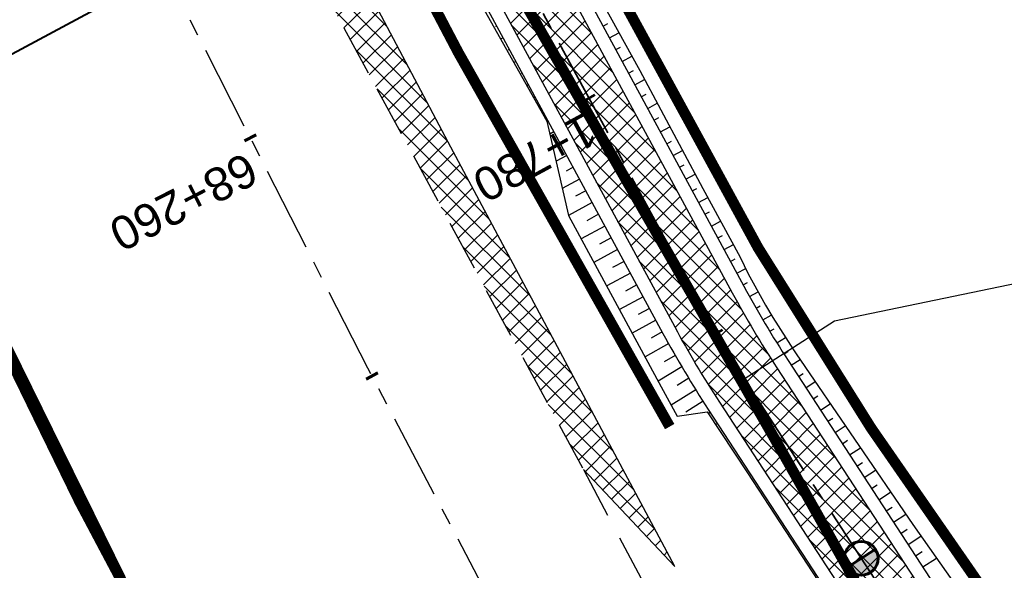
# Model space of a CAD drawing. Header units: metres. Extents: x 7529682 to 7533751, y 5721195 to 5727842.
# Tile 157 of 210: x 7530527 to 7530564, y 5726207 to 5726227. Entities that reach past the tile are written whole.
import ezdxf

# ---------------------------------------------------------------- set-up
doc = ezdxf.new("R2010")
doc.units = ezdxf.units.M
for name, pattern in [('817-dzialki-09-05-04$0$HIDDEN', [0.375, 0.25, -0.125]), ('ACAD_ISO05W100', [33, 24, -3, 0, -3, 0, -3]), ('CENTER', [50.8, 31.75, -6.35, 6.35, -6.35]), ('CENTER2', [28.575, 19.05, -3.175, 3.175, -3.175]), ('HIDDEN', [9.525, 6.35, -3.175])]:
    doc.linetypes.add(name, pattern=pattern)
for name, color, linetype in [('C-DROGI-SYTUACJA', 7, 'Continuous'), ('C-DROGI-SYTUACJA-ETYKIETY', 7, 'Continuous'), ('D-hatch-pobocza', 131, 'Continuous'), ('D-pobocza', 60, 'Continuous'), ('D-rowy', 160, 'Continuous'), ('D-skarpa', 2, 'Continuous'), ('D-skarpa-kreskowanie', 2, 'Continuous')]:
    doc.layers.add(name, color=color, linetype=linetype)
for name, color, linetype, lineweight, true_color in [('D-ewidencja-numery', 7, 'Continuous', 50, 0x40ff00), ('D-hatch-ciag-pieszo-rowerowy', 7, 'Continuous', 13, 0xff9f80), ('D-LR-etap-III', 7, '817-dzialki-09-05-04$0$HIDDEN', 50, 0x00008f), ('D-typowe', 7, 'Continuous', 40, 0x0061c2)]:
    doc.layers.add(name, color=color, linetype=linetype, lineweight=lineweight, true_color=true_color)
for name, color, linetype, lineweight in [('D-krawędzie', 3, 'Continuous', 30), ('D-obrzeża', 2, 'Continuous', 30), ('D-opisy', 2, 'Continuous', 30), ('D-oś', 10, 'CENTER', 30), ('D-pas-drogowy', 7, 'ACAD_ISO05W100', 50)]:
    doc.layers.add(name, color=color, linetype=linetype, lineweight=lineweight)
doc.layers.add('poprzeczki', color=7, linetype='Continuous', true_color=0x0000c7)
doc.styles.get("Standard").update_dxf_attribs({"font": 'arial.ttf'})
pattern_1 = [(45, (0, 0), (-0.33675960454, 0.33675960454), []), (135, (0, 0), (-0.33675960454, -0.33675960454), [])]

# ---------------------------------------------------------------- blocks, each defined once
blk = doc.blocks.new('AeccTickLine')
at = {"color": 0, "linetype": 'ByBlock', "lineweight": -2}
blk.add_line((0, 1), (0, -1), dxfattribs=at)
blk = doc.blocks.new('kilometraz')
at = {"linetype": 'ByBlock', "lineweight": -2}
blk.add_hatch(color=0, dxfattribs=at).paths.add_polyline_path([(0, -0.28125, 0.41421356), (0.28125, 0, 0.41421356), (0, 0.28125)])
at = {"color": 0, "linetype": 'ByBlock', "lineweight": -2}
blk.add_line((0, 0.28125), (0, -0.28125), dxfattribs=at)
blk.add_circle((0, 0), 0.28125, dxfattribs=at)

msp = doc.modelspace()

# ---------------------------------------------------------------- hatches: boundary and pattern name
at = {"layer": 'D-hatch-ciag-pieszo-rowerowy'}
h = msp.add_hatch(dxfattribs=at)
h.set_pattern_fill('ANSI37', color=256, scale=0.15, style=0)
h.set_pattern_definition(pattern_1)
edge = h.paths.add_edge_path()
edge.add_line((7530579.999, 5726163.494), (7530582.284, 5726164.519))
edge.add_line((7530582.284, 5726164.519), (7530574.938, 5726178.434))
edge.add_arc((7530619.154, 5726201.777), 50, 202.668, 207.8318, ccw=False)
edge.add_line((7530573.016, 5726182.508), (7530570.15, 5726189.371))
edge.add_arc((7530524.012, 5726170.102), 50, 22.668, 27.5934)
edge.add_line((7530568.325, 5726193.262), (7530565.111, 5726199.411))
edge.add_arc((7530529.661, 5726180.883), 40, 27.5934, 33.1309)
edge.add_line((7530563.158, 5726202.745), (7530555.511, 5726214.462))
edge.add_arc((7530589.008, 5726236.325), 40, 208.4475, 213.1309, ccw=False)
edge.add_line((7530553.837, 5726217.27), (7530543.028, 5726237.223))
edge.add_line((7530543.028, 5726237.223), (7530528.099, 5726266.319))
edge.add_line((7530528.099, 5726266.319), (7530507.524, 5726305.704))
edge.add_line((7530507.524, 5726305.704), (7530488.366, 5726341.909))
edge.add_line((7530488.366, 5726341.909), (7530485.291, 5726347.724))
edge.add_line((7530485.291, 5726347.724), (7530482.337, 5726347.963))
edge.add_line((7530482.337, 5726347.963), (7530486.156, 5726340.739))
edge.add_line((7530486.156, 5726340.739), (7530505.312, 5726304.54))
edge.add_line((7530505.312, 5726304.54), (7530525.878, 5726265.169))
edge.add_line((7530525.878, 5726265.169), (7530540.816, 5726236.057))
edge.add_line((7530540.816, 5726236.057), (7530551.688, 5726215.99))
edge.add_arc((7530586.858, 5726235.044), 40, 208.4475, 213.1309)
edge.add_line((7530553.361, 5726213.182), (7530560.998, 5726201.48))
edge.add_arc((7530527.501, 5726179.618), 40, 27.5934, 33.1309, ccw=False)
edge.add_line((7530562.951, 5726198.146), (7530566.06, 5726192.199))
edge.add_arc((7530521.747, 5726169.039), 50, 22.668, 27.5934, ccw=False)
edge.add_line((7530567.884, 5726188.309), (7530570.753, 5726181.44))
edge.add_arc((7530616.891, 5726200.71), 50, 202.668, 207.8318)
edge.add_line((7530572.675, 5726177.366), (7530579.999, 5726163.494))
at = {"layer": 'D-hatch-pobocza'}
h = msp.add_hatch(dxfattribs=at)
h.set_pattern_fill('ANSI37', color=256, scale=0.15, style=0)
h.set_pattern_definition(pattern_1)
h.paths.add_polyline_path([(7530484.05, 5726334.34), (7530471.92, 5726357.11), (7530458.95, 5726381.07), (7530447.57, 5726403.23), (7530435.55, 5726425.46), (7530424.34, 5726446.96), (7530408.22, 5726477.68), (7530396.72, 5726499.26), (7530381.74, 5726527.87), (7530371.44, 5726547.5), (7530359.58, 5726569.81), (7530349.42, 5726588.72), (7530332.29, 5726621.37), (7530323.72, 5726638.05), (7530306.54, 5726670.82), (7530298.56, 5726686.33), (7530287.26, 5726707.54), (7530284.291, 5726713.261), (7530282.67, 5726712.404), (7530284.501, 5726708.94), (7530291.376, 5726695.94), (7530296.046, 5726687.107), (7530304.464, 5726671.187), (7530316.604, 5726648.181), (7530333.058, 5726617.014), (7530350.004, 5726585.006), (7530367.258, 5726552.316), (7530385.763, 5726517.235), (7530404.054, 5726482.546), (7530421.087, 5726450.182), (7530442.442, 5726409.661), (7530463.421, 5726369.85), (7530489.269, 5726320.828), (7530506.412, 5726288.291), (7530524.315, 5726254.784), (7530540.549, 5726224.891), (7530548.273, 5726210.669), (7530551.697, 5726207.035), (7530543.21, 5726222.9), (7530538.34, 5726232.11), (7530533.7, 5726240.35), (7530511.95, 5726280.97), (7530499.24, 5726305.31)])

# ---------------------------------------------------------------- linework, layer by layer
at = {"layer": 'C-DROGI-SYTUACJA', "color": 10, "linetype": 'CENTER2', "lineweight": 35, "ltscale": 0.2}
msp.add_lwpolyline([(7530506.418, 5726305.122), (7530526.989, 5726265.744), (7530541.922, 5726236.64), (7530552.763, 5726216.63, 0.020438), (7530554.436, 5726213.822), (7530562.078, 5726202.113, -0.024166), (7530564.031, 5726198.778), (7530567.392, 5726192.349, -0.021495), (7530568.851, 5726189.237), (7530572.059, 5726181.558, 0.022535), (7530573.596, 5726178.299), (7530581.269, 5726163.764, 0.096558), (7530584.871, 5726159.294), (7530589.549, 5726155.354, -0.108108), (7530591.633, 5726152.643), (7530599.06, 5726136.869, -0.193566), (7530599.404, 5726130.909), (7530599.097, 5726129.998, 0.223174), (7530599.583, 5726125.774), (7530602.576, 5726120.93, -0.017191)], format="xyb", dxfattribs=at)
at = {"layer": 'D-ewidencja-numery', "color": 12, "ltscale": 15, "true_color": 0xc70000}
msp.add_lwpolyline([(7530406.018, 5726503.606), (7530427.465, 5726462.62), (7530447.928, 5726424.388), (7530471.127, 5726379.921), (7530490.501, 5726343.033), (7530509.499, 5726306.733), (7530529.89, 5726267.244), (7530543.852, 5726238.99), (7530554.809, 5726218.944), (7530559.027, 5726212.223), (7530563.061, 5726206.41), (7530566.934, 5726200.464), (7530569.771, 5726194.902), (7530571.473, 5726191.282), (7530572.839, 5726188.025), (7530575.295, 5726182.035), (7530579.737, 5726173.306), (7530583.3, 5726167.41), (7530583.3, 5726167.41), (7530583.3, 5726167.41)], dxfattribs=at)
at = {"layer": 'D-krawędzie', "linetype": 'HIDDEN', "ltscale": 0.3}
msp.add_lwpolyline([(7530276.009, 5726725.598), (7530279.7, 5726718.02), (7530284.501, 5726708.94), (7530291.376, 5726695.94), (7530296.046, 5726687.107), (7530304.464, 5726671.187), (7530316.604, 5726648.181), (7530333.058, 5726617.014), (7530350.004, 5726585.006), (7530367.258, 5726552.316), (7530385.763, 5726517.235), (7530404.054, 5726482.546), (7530421.087, 5726450.182), (7530442.442, 5726409.661), (7530463.421, 5726369.85), (7530489.269, 5726320.828), (7530506.412, 5726288.291), (7530524.315, 5726254.784), (7530540.549, 5726224.891), (7530548.24, 5726210.73)], dxfattribs=at)
at = {"layer": 'D-krawędzie', "linetype": 'HIDDEN', "ltscale": 0.3, "flags": 128}
msp.add_lwpolyline([(7530572.01, 5726166.06), (7530548.24, 5726210.73)], dxfattribs=at)
at = {"layer": 'D-LR-etap-III', "ltscale": 10, "flags": 128}
msp.add_lwpolyline([(7531750.474, 5723895.103, 0.4, 0.4, 0), (7531750.505, 5723895.13, 0.4, 0.4, 0), (7531682.71, 5724022.92, 0.4, 0.4, 0), (7531619.177, 5724147.204, 0.4, 0.4, 0), (7531592.309, 5724198.489, 0.4, 0.4, 0), (7531553.264, 5724272.919, 0.4, 0.4, 0), (7531504.02, 5724366.79, 0.4, 0.4, 0), (7531482.09, 5724407.62, 0.4, 0.4, 0), (7531412.35, 5724541.183, 0.4, 0.4, 0), (7531388.464, 5724586.93, 0.4, 0.4, 0), (7531345.12, 5724669.94, 0.4, 0.4, 0), (7531127.66, 5725081.67, 0.4, 0.4, 0), (7531059.253, 5725211.041, 0.4, 0.4, 0), (7531008.007, 5725307.954, 0.4, 0.4, 0), (7530964.182, 5725390.836, 0.4, 0.4, 0), (7530914.557, 5725484.684, 0.4, 0.4, 0), (7530865.243, 5725577.494, 0.4, 0.4, 0), (7530840.085, 5725624.059, 0.4, 0.4, 0), (7530802.56, 5725694.925, 0.4, 0.4, 0), (7530755.54, 5725787.51, 0.4, 0.4, 0), (7530708.718, 5725876.303, 0.4, 0.4, 0), (7530695.12, 5725902.09, 0.4, 0.4, 0), (7530642.914, 5726001.078, 0.4, 0.4, 0), (7530634.935, 5726016.147, 0.4, 0.4, 0), (7530610.82, 5726061.93, 0.4, 0.4, 0), (7530610.82, 5726061.93, 0.4, 0.4, 0), (7530607.21, 5726063.51, 0.4, 0.4, 0), (7530597.42, 5726080.68, 0.4, 0.4, 0), (7530591.16, 5726088.44, 0.4, 0.4, 0), (7530581.28, 5726107.21, 0.4, 0.4, 0), (7530571.29, 5726130.56, 0.4, 0.4, 0), (7530549.555, 5726171.527, 0.4, 0.4, 0), (7530531.014, 5726206.474, 0.4, 0.4, 0), (7530516.461, 5726236.017, 0.4, 0.4, 0), (7530500.799, 5726266.141, 0.4, 0.4, 0), (7530491.35, 5726283.94, 0.4, 0.4, 0), (7530482.4, 5726303.41, 0.4, 0.4, 0), (7530482.4, 5726303.41, 0.4, 0.4, 0), (7530450.41, 5726357.28, 0.4, 0.4, 0), (7530397.759, 5726458.5, 0.4, 0.4, 0), (7530334.708, 5726583.665, 0.4, 0.4, 0), (7530303.939, 5726645.168, 0.4, 0.4, 0), (7530300.51, 5726651.778, 0.4, 0.4, 0), (7530289.214, 5726671.967, 0.4, 0.4, 0), (7530281.54, 5726685.57, 0.4, 0.4, 0), (7530261.371, 5726724.163, 0.4, 0.4, 0), (7530254.03, 5726738.21, 0.4, 0.4, 0), (7530197.22, 5726845.06, 0.4, 0.4, 0), (7530194.71, 5726849.15, 0.4, 0.4, 0), (7530195.92, 5726850.75, 0.4, 0.4, 0), (7530170.547, 5726892.961, 0.4, 0.4, 0), (7530143.175, 5726945.066, 0.4, 0.4, 0), (7530105.06, 5727018.32, 0.4, 0.4, 0), (7530100.06, 5727027.16, 0.4, 0.4, 0), (7530062.319, 5727099.625, 0.4, 0.4, 0), (7530015.379, 5727189.42, 0.4, 0.4, 0), (7529983.208, 5727250.207, 0.4, 0.4, 0), (7529953.284, 5727306.747, 0.4, 0.4, 0), (7529900.671, 5727406.159, 0.4, 0.4, 0), (7529890.63, 5727425.131, 0.4, 0.4, 0), (7529875.155, 5727454.426, 0.4, 0.4, 0), (7529857.56, 5727487.787, 0.4, 0.4, 0), (7529835.194, 5727530.193, 0.4, 0.4, 0), (7529811.741, 5727574.662, 0.4, 0.4, 0), (7529792.102, 5727611.923, 0.4, 0.4, 0), (7529768.066, 5727657.47, 0.4, 0.4, 0), (7529755.211, 5727682.131, 0.4, 0.4, 0), (7529753.31, 5727681.13, 0.4, 0.4, 0), (7529739.21, 5727707.77, 0.4, 0.4, 0), (7529735.395, 5727711.252, 0.4, 0.4, 0), (7529725.42, 5727730.2, 0.4, 0.4, 0), (7529723.55, 5727729.88, 0.4, 0.4, 0), (7529695.567, 5727782.932, 0.4, 0.4, 0), (7529717.68, 5727794.024, 0.4, 0.4, 0), (7529736.275, 5727758.647, 0.4, 0.4, 0), (7529736.275, 5727758.647, 0.4, 0.4, 0), (7529744.511, 5727750.406, 0.4, 0.4, 0), (7529744.511, 5727750.406, 0.4, 0.4, 0), (7529750.283, 5727738.55, 0.4, 0.4, 0), (7529777.109, 5727687.569, 0.4, 0.4, 0), (7529796.515, 5727651.33, 0.4, 0.4, 0), (7529814.938, 5727616.793, 0.4, 0.4, 0), (7529839.007, 5727572.304, 0.4, 0.4, 0), (7529860.618, 5727532.509, 0.4, 0.4, 0), (7529882.349, 5727491.504, 0.4, 0.4, 0), (7529904.865, 5727449.096, 0.4, 0.4, 0), (7529920.747, 5727418.885, 0.4, 0.4, 0), (7529946.677, 5727368.547, 0.4, 0.4, 0), (7529972.025, 5727320.573, 0.4, 0.4, 0), (7529987.74, 5727290.153, 0.4, 0.4, 0), (7529996.497, 5727273.662, 0.4, 0.4, 0), (7530017.541, 5727234.203, 0.4, 0.4, 0), (7530033.054, 5727204.864, 0.4, 0.4, 0), (7530051.623, 5727170.223, 0.4, 0.4, 0), (7530069.277, 5727137.016, 0.4, 0.4, 0), (7530089.385, 5727097.534, 0.4, 0.4, 0), (7530109.713, 5727060.747, 0.4, 0.4, 0), (7530136.77, 5727011.64, 0.4, 0.4, 0), (7530162.447, 5726962.744, 0.4, 0.4, 0), (7530187.674, 5726916.992, 0.4, 0.4, 0), (7530207.821, 5726879.335, 0.4, 0.4, 0), (7530230.626, 5726834.519, 0.4, 0.4, 0), (7530262.288, 5726776.618, 0.4, 0.4, 0), (7530277.51, 5726760.213, 0.4, 0.4, 0), (7530286.037, 5726744.107, 0.4, 0.4, 0), (7530288.097, 5726735.884, 0.4, 0.4, 0), (7530290.394, 5726725.047, 0.4, 0.4, 0), (7530296.177, 5726713.583, 0.4, 0.4, 0), (7530302.726, 5726701.182, 0.4, 0.4, 0), (7530325.685, 5726657.466, 0.4, 0.4, 0), (7530343.244, 5726623.649, 0.4, 0.4, 0), (7530360.23, 5726591.747, 0.4, 0.4, 0), (7530383.209, 5726548.059, 0.4, 0.4, 0), (7530406.018, 5726503.606, 0.4, 0.4, 0), (7530427.465, 5726462.62, 0.4, 0.4, 0), (7530447.928, 5726424.388, 0.4, 0.4, 0), (7530471.127, 5726379.921, 0.4, 0.4, 0), (7530490.501, 5726343.033, 0.4, 0.4, 0), (7530509.499, 5726306.733, 0.4, 0.4, 0), (7530529.89, 5726267.244, 0.4, 0.4, 0), (7530543.852, 5726238.99, 0.4, 0.4, 0), (7530554.809, 5726218.944, 0.4, 0.4, 0), (7530559.027, 5726212.223, 0.4, 0.4, 0), (7530563.061, 5726206.41, 0.4, 0.4, 0), (7530566.934, 5726200.464, 0.4, 0.4, 0), (7530569.771, 5726194.902, 0.4, 0.4, 0), (7530571.473, 5726191.282, 0.4, 0.4, 0), (7530572.839, 5726188.025, 0.4, 0.4, 0), (7530575.295, 5726182.035, 0.4, 0.4, 0), (7530579.737, 5726173.306, 0.4, 0.4, 0), (7530583.3, 5726167.41, 0.4, 0.4, 0), (7530593.4, 5726163.33, 0.4, 0.4, 0), (7530598.618, 5726155.264, 0.4, 0.4, 0), (7530608.258, 5726140.497, 0.4, 0.4, 0), (7530603.27, 5726136.83, 0.4, 0.4, 0), (7530606.53, 5726131.84, 0.4, 0.4, 0), (7530604.239, 5726124.217, 0.4, 0.4, 0), (7530605.847, 5726121.63, 0.4, 0.4, 0), (7530608.972, 5726116.164, 0.4, 0.4, 0), (7530618.114, 5726097.791, 0.4, 0.4, 0), (7530651.213, 5726034.96, 0.4, 0.4, 0), (7530670.244, 5725998.611, 0.4, 0.4, 0), (7530698.075, 5725945.953, 0.4, 0.4, 0), (7530716.506, 5725911.305, 0.4, 0.4, 0), (7530735.223, 5725875.667, 0.4, 0.4, 0), (7530752.504, 5725842.155, 0.4, 0.4, 0), (7530778.311, 5725793.501, 0.4, 0.4, 0), (7530797.5, 5725756.382, 0.4, 0.4, 0), (7530812.519, 5725728.289, 0.4, 0.4, 0), (7530820.039, 5725713.16, 0.4, 0.4, 0), (7530822.422, 5725710.194, 0.4, 0.4, 0), (7530833.155, 5725688.801, 0.4, 0.4, 0), (7530849.629, 5725656.159, 0.4, 0.4, 0), (7530867.983, 5725621.964, 0.4, 0.4, 0), (7530872.63, 5725612.888, 0.4, 0.4, 0), (7530880.354, 5725597.595, 0.4, 0.4, 0), (7530883.839, 5725593.389, 0.4, 0.4, 0), (7530891.782, 5725587.763, 0.4, 0.4, 0), (7530895.039, 5725584.281, 0.4, 0.4, 0), (7530897.034, 5725580.941, 0.4, 0.4, 0), (7530900.952, 5725579.946, 0.4, 0.4, 0), (7530904.81, 5725571.977, 0.4, 0.4, 0), (7530903.682, 5725568.566, 0.4, 0.4, 0), (7530908.901, 5725558.845, 0.4, 0.4, 0), (7530910.252, 5725545.672, 0.4, 0.4, 0), (7530912.873, 5725538.646, 0.4, 0.4, 0), (7530945.278, 5725478.464, 0.4, 0.4, 0), (7530959.692, 5725450.246, 0.4, 0.4, 0), (7531002.827, 5725368.192, 0.4, 0.4, 0), (7531044.704, 5725290.314, 0.4, 0.4, 0), (7531064.099, 5725253.213, 0.4, 0.4, 0), (7531083.01, 5725216.678, 0.4, 0.4, 0), (7531113.013, 5725158.466, 0.4, 0.4, 0), (7531137.364, 5725113.071, 0.4, 0.4, 0), (7531150.831, 5725086.712, 0.4, 0.4, 0), (7531159.746, 5725076.641, 0.4, 0.4, 0), (7531166.31, 5725074.58, 0.4, 0.4, 0), (7531172.29, 5725062.58, 0.4, 0.4, 0), (7531170.59, 5725055.606, 0.4, 0.4, 0), (7531173.733, 5725044.081, 0.4, 0.4, 0), (7531215.342, 5724964.86, 0.4, 0.4, 0), (7531238.054, 5724921.685, 0.4, 0.4, 0), (7531262.39, 5724875.283, 0.4, 0.4, 0), (7531295.587, 5724811.266, 0.4, 0.4, 0), (7531348.488, 5724712.363, 0.4, 0.4, 0), (7531363.741, 5724682.684, 0.4, 0.4, 0), (7531366.987, 5724675.865, 0.4, 0.4, 0), (7531382.541, 5724646.111, 0.4, 0.4, 0), (7531401.299, 5724610.875, 0.4, 0.4, 0), (7531428.965, 5724558.862, 0.4, 0.4, 0), (7531449.111, 5724520.398, 0.4, 0.4, 0), (7531477.293, 5724465.831, 0.4, 0.4, 0), (7531500.996, 5724421.113, 0.4, 0.4, 0), (7531512.122, 5724400.549, 0.4, 0.4, 0), (7531513.782, 5724396.757, 0.4, 0.4, 0), (7531526.32, 5724379.39, 0.4, 0.4, 0), (7531566.784, 5724302.736, 0.4, 0.4, 0), (7531612.277, 5724225.61, 0.4, 0.4, 0), (7531620.493, 5724210.548, 0.4, 0.4, 0), (7531631.578, 5724196.258, 0.4, 0.4, 0), (7531653.484, 5724152.434, 0.4, 0.4, 0), (7531661.151, 5724128.494, 0.4, 0.4, 0), (7531673.881, 5724101.186, 0.4, 0.4, 0), (7531684.691, 5724081.184, 0.4, 0.4, 0), (7531699.212, 5724051.17, 0.4, 0.4, 0), (7531704.034, 5724040.584, 0.4, 0.4, 0), (7531704.034, 5724040.584, 0.4, 0.4, 0), (7531703.913, 5724037.17, 0.4, 0.4, 0), (7531736.42, 5723969.232, 0.4, 0.4, 0), (7531738.285, 5723967.699, 0.4, 0.4, 0), (7531742.181, 5723962.346, 0.4, 0.4, 0), (7531744.286, 5723958.616, 0.4, 0.4, 0), (7531755.393, 5723944.193, 0.4, 0.4, 0), (7531758.69, 5723936.76, 0.4, 0.4, 0), (7531780.08, 5723929.25, 0.4, 0.4, 0), (7531792.612, 5723906.338, 0.4, 0.4, 0), (7531792.612, 5723906.338, 0.4, 0.4, 0), (7531756.962, 5723883.055, 0.4, 0.4, 0), (7531750.46, 5723895.13, 0.4, 0.4, 0), (7531750.46, 5723895.13, 0, 0, 0)], format="xyseb", dxfattribs=at)
at = {"layer": 'D-obrzeża'}
for points in [[(7530404.057, 5726502.584), (7530425.547, 5726461.605), (7530445.927, 5726422.724), (7530468.894, 5726378.737), (7530488.366, 5726341.909), (7530507.524, 5726305.704), (7530528.099, 5726266.319), (7530543.028, 5726237.223), (7530553.837, 5726217.27, 0.020438), (7530555.511, 5726214.462), (7530563.158, 5726202.745, -0.024166), (7530565.111, 5726199.411), (7530568.325, 5726193.262, -0.021495), (7530570.15, 5726189.371), (7530573.016, 5726182.508, 0.022535), (7530574.938, 5726178.434), (7530582.467, 5726164.173, 0.144123), (7530586.407, 5726160.127), (7530591.402, 5726157.316, -0.143266), (7530593.364, 5726155.308), (7530594.228, 5726153.684)], [(7530401.842, 5726501.425), (7530423.333, 5726460.444), (7530443.712, 5726421.565), (7530466.681, 5726377.574), (7530486.156, 5726340.739), (7530505.312, 5726304.54), (7530525.878, 5726265.169), (7530540.816, 5726236.057), (7530551.688, 5726215.99, 0.020438), (7530553.361, 5726213.182), (7530560.998, 5726201.48, -0.024166), (7530562.951, 5726198.146), (7530566.06, 5726192.199, -0.021495), (7530567.884, 5726188.309), (7530570.753, 5726181.44, 0.022535), (7530572.675, 5726177.366), (7530580.714, 5726162.138, 0.101584), (7530584.546, 5726157.479), (7530584.686, 5726157.365, -0.100735), (7530588.495, 5726152.75), (7530588.874, 5726152.037)]]:
    msp.add_lwpolyline(points, format="xyb", dxfattribs=at)
at = {"layer": 'D-opisy'}
msp.add_lwpolyline([(7530554.289, 5726214.049), (7530557.669, 5726216.222), (7530567.595, 5726218.272), (7530581.563, 5726227.254)], dxfattribs=at)
at = {"layer": 'D-oś', "ltscale": 0.1}
msp.add_lwpolyline([(7530594.845, 5726110.895), (7530540.21, 5726214.45), (7530503.32, 5726286.651), (7530486.173, 5726319.196), (7530460.325, 5726368.218), (7530439.346, 5726408.03), (7530417.989, 5726448.552), (7530400.958, 5726480.914), (7530382.667, 5726515.602), (7530364.162, 5726550.682), (7530346.91, 5726583.371), (7530329.964, 5726615.378), (7530313.508, 5726646.548), (7530301.37, 5726669.551), (7530292.952, 5726685.471), (7530288.281, 5726694.304), (7530281.407, 5726707.304), (7530276.579, 5726716.435)], dxfattribs=at)
at = {"layer": 'D-pas-drogowy', "ltscale": 0.2, "flags": 128}
msp.add_lwpolyline([(7531633.019, 5724182.834, 0.4, 0.4, 0), (7531617.559, 5724211.608, 0.4, 0.4, 0), (7531566.784, 5724302.736, 0.4, 0.4, 0), (7531538.419, 5724356.47, 0.4, 0.4, 0), (7531526.32, 5724379.39, 0.4, 0.4, 0), (7531516.102, 5724393.607, 0.4, 0.4, 0.001485), (7531513.78, 5724396.838, 0.4, 0.4, 0), (7531501.87, 5724413.41, 0.4, 0.4, 0), (7531474.926, 5724464.508, 0.4, 0.4, 0), (7531446.2, 5724518.992, 0.4, 0.4, 0), (7531424.962, 5724559.262, 0.4, 0.4, 0), (7531398.444, 5724609.566, 0.4, 0.4, 0), (7531379.647, 5724645.216, 0.4, 0.4, 0), (7531365.23, 5724672.56, 0.4, 0.4, 0), (7531341.306, 5724717.915, 0.4, 0.4, 0), (7531312.9, 5724771.789, 0.4, 0.4, 0), (7531292.591, 5724810.307, 0.4, 0.4, 0), (7531259.392, 5724873.271, 0.4, 0.4, 0), (7531233.74, 5724921.923, 0.4, 0.4, 0), (7531203.073, 5724980.092, 0.4, 0.4, 0), (7531173.471, 5725036.225, 0.4, 0.4, 0), (7531168.27, 5725046.09, 0.4, 0.4, 0), (7531172.29, 5725062.58, 0.4, 0.4, 0), (7531166.31, 5725074.58, 0.4, 0.4, 0), (7531150.32, 5725079.6, 0.4, 0.4, 0), (7531141.5, 5725096.43, 0.4, 0.4, 0), (7531109.312, 5725157.814, 0.4, 0.4, 0), (7531086.641, 5725201.048, 0.4, 0.4, 0), (7531059.198, 5725253.384, 0.4, 0.4, 0), (7531028.207, 5725312.489, 0.4, 0.4, 0), (7530999.105, 5725367.99, 0.4, 0.4, 0), (7530956.248, 5725449.725, 0.4, 0.4, 0), (7530924.398, 5725510.464, 0.4, 0.4, 0), (7530897.51, 5725561.74, 0.4, 0.4, 0), (7530894.46, 5725566.14, 0.4, 0.4, 0), (7530892.16, 5725570.49, 0.4, 0.4, 0), (7530869.363, 5725613.307, 0.4, 0.4, 0), (7530861.694, 5725627.705, 0.4, 0.4, 0), (7530852.74, 5725644.52, 0.4, 0.4, 0), (7530831.51, 5725684.2, 0.4, 0.4, 0), (7530811.13, 5725722.52, 0.4, 0.4, 0), (7530792.348, 5725757.941, 0.4, 0.4, 0), (7530768.03, 5725803.8, 0.4, 0.4, 0), (7530748.769, 5725840.179, 0.4, 0.4, 0), (7530727.7, 5725879.97, 0.4, 0.4, 0), (7530712.098, 5725909.545, 0.4, 0.4, 0), (7530693.644, 5725944.645, 0.4, 0.4, 0), (7530665.702, 5725997.539, 0.4, 0.4, 0), (7530641.76, 5726042.88, 0.4, 0.4, 0), (7530616.5, 5726091.48, 0.4, 0.4, 0), (7530604.628, 5726114.32, 0.4, 0.4, -0.007763), (7530602.5, 5726118.43, 0.4, 0.4, 0), (7530603.992, 5726123.395, 0.4, 0.4, 0), (7530606.53, 5726131.84, 0.4, 0.4, 0), (7530603.27, 5726136.83, 0.4, 0.4, 0), (7530593.776, 5726151.369, 0.4, 0.4, 0), (7530590.203, 5726156.84, 0.4, 0.4, 0), (7530583.3, 5726167.41, 0.4, 0.4, 0), (7530580.578, 5726170.428, 0.4, 0.4, 0), (7530575.85, 5726175.67, 0.4, 0.4, 0), (7530569.01, 5726186.66, 0.4, 0.4, 0), (7530562.555, 5726199.189, 0.4, 0.4, 0), (7530555.67, 5726211.39, 0.4, 0.4, 0), (7530548.29, 5726224.23, 0.4, 0.4, 0), (7530540.58, 5726237.71, 0.4, 0.4, 0), (7530532.68, 5726252.65, 0.4, 0.4, 0), (7530524.06, 5726269.35, 0.4, 0.4, 0), (7530502.82, 5726309.91, 0.4, 0.4, 0), (7530488.83, 5726336.63, 0.4, 0.4, 0), (7530466.03, 5726380.16, 0.4, 0.4, 0), (7530438.47, 5726432.77, 0.4, 0.4, 0), (7530424.53, 5726459.09, 0.4, 0.4, 0), (7530401.63, 5726502.97, 0.4, 0.4, 0), (7530383.38, 5726538.06, 0.4, 0.4, 0), (7530353.97, 5726593.52, 0.4, 0.4, 0), (7530338.47, 5726622.74, 0.4, 0.4, 0), (7530322.01, 5726653.88, 0.4, 0.4, 0), (7530297.54, 5726700.33, 0.4, 0.4, 0), (7530287.38, 5726719.6, 0.4, 0.4, 0), (7530285.95, 5726722.316, 0.4, 0.4, 0), (7530280.26, 5726733.12, 0.4, 0.4, 0), (7530266.73, 5726758.74, 0.4, 0.4, 0), (7530260.42, 5726770.47, 0.4, 0.4, 0), (7530253.25, 5726783.82, 0.4, 0.4, 0), (7530244.95, 5726799.33, 0.4, 0.4, 0), (7530239.39, 5726808.49, 0.4, 0.4, 0), (7530238.29, 5726807.9, 0.4, 0.4, 0), (7530218.11, 5726850.67, 0.4, 0.4, 0), (7530175.907, 5726928.168, 0.4, 0.4, 0), (7530096.68, 5727076.15, 0.4, 0.4, 0), (7530094.68, 5727079.89, 0.4, 0.4, 0), (7530064.597, 5727135.523, 0.4, 0.4, 0), (7530046.731, 5727168.892, 0.4, 0.4, 0), (7530025.803, 5727208.461, 0.4, 0.4, 0), (7530012.847, 5727232.979, 0.4, 0.4, 0), (7529994.15, 5727268.45, 0.4, 0.4, 0), (7529981.671, 5727291.93, 0.4, 0.4, 0), (7529949.89, 5727351.73, 0.4, 0.4, 0), (7529924.75, 5727399.03, 0.4, 0.4, 0), (7529915.516, 5727417.1, 0.4, 0.4, 0), (7529885.83, 5727475.19, 0.4, 0.4, 0), (7529862.56, 5727519.97, 0.4, 0.4, 0), (7529852.985, 5727538.191, 0.4, 0.4, 0), (7529836.513, 5727569.511, 0.4, 0.4, 0), (7529815.369, 5727609.141, 0.4, 0.4, 0), (7529792.795, 5727651.247, 0.4, 0.4, 0), (7529774.199, 5727685.858, 0.4, 0.4, 0), (7529746.966, 5727736.059, 0.4, 0.4, 0), (7529733.92, 5727757.62, 0.4, 0.4, 0), (7529708.607, 5727806.389, 0.4, 0.4, 0), (7529688.492, 5727796.345, 0.4, 0.4, 0), (7529723.55, 5727729.88, 0.4, 0.4, 0), (7529725.42, 5727730.2, 0.4, 0.4, 0), (7529735.38, 5727711.28, 0.4, 0.4, 0), (7529739.21, 5727707.77, 0.4, 0.4, 0), (7529753.31, 5727681.13, 0.4, 0.4, 0), (7529755.178, 5727682.114, 0.4, 0.4, 0), (7529792.102, 5727611.923, 0.4, 0.4, 0), (7529811.741, 5727574.662, 0.4, 0.4, 0), (7529835.194, 5727530.193, 0.4, 0.4, 0), (7529857.56, 5727487.787, 0.4, 0.4, 0), (7529875.155, 5727454.426, 0.4, 0.4, 0), (7529890.63, 5727425.131, 0.4, 0.4, 0), (7529900.671, 5727406.159, 0.4, 0.4, 0), (7529953.284, 5727306.747, 0.4, 0.4, 0), (7529983.208, 5727250.207, 0.4, 0.4, 0), (7530015.379, 5727189.42, 0.4, 0.4, 0), (7530062.319, 5727099.625, 0.4, 0.4, 0), (7530100.06, 5727027.16, 0.4, 0.4, 0), (7530105.06, 5727018.32, 0.4, 0.4, 0), (7530143.175, 5726945.066, 0.4, 0.4, 0), (7530170.547, 5726892.961, 0.4, 0.4, 0), (7530195.92, 5726850.75, 0.4, 0.4, 0), (7530194.71, 5726849.15, 0.4, 0.4, 0), (7530197.22, 5726845.06, 0.4, 0.4, 0), (7530254.03, 5726738.21, 0.4, 0.4, 0), (7530261.371, 5726724.163, 0.4, 0.4, 0), (7530281.54, 5726685.57, 0.4, 0.4, 0), (7530289.214, 5726671.967, 0.4, 0.4, 0), (7530300.51, 5726651.778, 0.4, 0.4, 0), (7530303.939, 5726645.168, 0.4, 0.4, 0), (7530334.708, 5726583.665, 0.4, 0.4, 0), (7530397.759, 5726458.5, 0.4, 0.4, 0), (7530450.41, 5726357.28, 0.4, 0.4, 0), (7530482.4, 5726303.41, 0.4, 0.4, 0), (7530483.688, 5726301.003, 0.4, 0.4, 0), (7530491.35, 5726283.94, 0.4, 0.4, 0), (7530512.67, 5726243.78, 0.4, 0.4, 0), (7530529.43, 5726209.46, 0.4, 0.4, 0), (7530571.29, 5726130.56, 0.4, 0.4, 0), (7530581.28, 5726107.21, 0.4, 0.4, 0), (7530591.16, 5726088.44, 0.4, 0.4, 0), (7530597.42, 5726080.68, 0.4, 0.4, 0), (7530607.21, 5726063.51, 0.4, 0.4, 0), (7530610.82, 5726061.93, 0.4, 0.4, 0), (7530634.935, 5726016.147, 0.4, 0.4, 0), (7530642.914, 5726001.078, 0.4, 0.4, 0), (7530695.12, 5725902.09, 0.4, 0.4, 0), (7530708.718, 5725876.303, 0.4, 0.4, 0), (7530755.54, 5725787.51, 0.4, 0.4, 0), (7530802.56, 5725694.925, 0.4, 0.4, 0), (7530840.085, 5725624.059, 0.4, 0.4, 0), (7530865.243, 5725577.494, 0.4, 0.4, 0), (7530914.557, 5725484.684, 0.4, 0.4, 0), (7530964.182, 5725390.836, 0.4, 0.4, 0), (7531008.007, 5725307.954, 0.4, 0.4, 0), (7531059.253, 5725211.041, 0.4, 0.4, 0), (7531127.66, 5725081.67, 0.4, 0.4, 0), (7531345.12, 5724669.94, 0.4, 0.4, 0), (7531388.464, 5724586.93, 0.4, 0.4, 0), (7531412.35, 5724541.183, 0.4, 0.4, 0), (7531482.09, 5724407.62, 0.4, 0.4, 0), (7531504.02, 5724366.79, 0.4, 0.4, 0), (7531519.374, 5724337.52, 0.4, 0.4, 0), (7531563.749, 5724252.932, 0.4, 0.4, 0), (7531602.175, 5724179.681, 0.4, 0.4, 0), (7531619.177, 5724147.204, 0.4, 0.4, 0), (7531625.038, 5724135.635, 0.4, 0.4, 0), (7531656.796, 5724073.316, 0.4, 0.4, 0), (7531675.12, 5724037.36, 0.4, 0.4, 0), (7531682.71, 5724022.92, 0.4, 0.4, 0), (7531705.565, 5723979.811, 0.4, 0.4, 0), (7531736.606, 5723921.262, 0.4, 0.4, 0), (7531750.46, 5723895.13, 0.4, 0.4, 0), (7531740.77, 5723886.56, 0.4, 0.4, 0), (7531732.86, 5723885, 0.4, 0.4, 0), (7531722.18, 5723887.77, 0.4, 0.4, 0), (7531729.87, 5723862.17, 0.4, 0.4, 0), (7531742.92, 5723861.93, 0.4, 0.4, 0), (7531763.71, 5723859.52, 0.4, 0.4, 0), (7531768.42, 5723854.12, 0.4, 0.4, 0), (7531787.42, 5723817.97, 0.4, 0.4, 0), (7531795.57, 5723809.82, 0.4, 0.4, 0), (7531816.347, 5723819.85, 0.4, 0.4, 0), (7531816.347, 5723819.85, 0.4, 0.4, 0), (7531805.06, 5723843.23, 0.4, 0.4, 0), (7531803.61, 5723886.23, 0.4, 0.4, 0), (7531803.61, 5723886.23, 0.4, 0.4, 0), (7531780.08, 5723929.25, 0.4, 0.4, 0), (7531758.69, 5723936.76, 0.4, 0.4, 0), (7531749.359, 5723946.412, 0.4, 0.4, 0), (7531742.71, 5723953.29, 0.4, 0.4, 0), (7531735.177, 5723967.878, 0.4, 0.4, 0), (7531722.37, 5723992.68, 0.4, 0.4, 0), (7531705.042, 5724030.886, 0.4, 0.4, 0), (7531699.47, 5724043.17, 0.4, 0.4, 0), (7531692.69, 5724058.11, 0.4, 0.4, 0), (7531679.672, 5724084.017, 0.4, 0.4, 0), (7531674.55, 5724094.21, 0.4, 0.4, 0), (7531666.633, 5724114.003, 0.4, 0.4, 0), (7531649, 5724153.82, 0.4, 0.4, 0), (7531641.49, 5724149.34, 0.4, 0.4, 0), (7531626.04, 5724179.34, 0.4, 0.4, 0), (7531633.03, 5724182.84, 0, 0, 0)], format="xyseb", dxfattribs=at)
at = {"layer": 'D-pobocza'}
for points in [[(7530324.032, 5726655.814), (7530341.472, 5726622.699), (7530358.39, 5726590.299), (7530381.354, 5726547.095), (7530404.5, 5726502.816), (7530425.99, 5726461.837), (7530446.37, 5726422.955), (7530469.336, 5726378.97), (7530488.808, 5726342.142), (7530507.967, 5726305.936), (7530528.543, 5726266.549), (7530543.47, 5726237.456), (7530554.277, 5726217.509, 0.020438), (7530555.929, 5726214.736), (7530563.577, 5726203.019, -0.024166), (7530565.554, 5726199.643), (7530568.768, 5726193.493, -0.021495), (7530570.611, 5726189.564), (7530573.478, 5726182.701, 0.022535), (7530575.38, 5726178.667), (7530582.909, 5726164.407)], [(7530320.936, 5726654.183), (7530338.372, 5726621.074), (7530355.294, 5726588.668), (7530378.258, 5726545.463), (7530401.399, 5726501.193), (7530422.89, 5726460.212), (7530443.269, 5726421.333), (7530466.238, 5726377.342), (7530485.714, 5726340.506), (7530504.869, 5726304.308), (7530525.434, 5726264.939), (7530540.374, 5726235.824), (7530551.248, 5726215.751, 0.020438), (7530552.942, 5726212.908), (7530560.579, 5726201.207, -0.024166), (7530562.508, 5726197.914), (7530565.617, 5726191.967, -0.021495), (7530567.423, 5726188.116), (7530570.292, 5726181.248, 0.022535), (7530572.232, 5726177.133), (7530572.779, 5726176.098)]]:
    msp.add_lwpolyline(points, format="xyb", dxfattribs=at)
msp.add_lwpolyline([(7530548.273, 5726210.669), (7530551.697, 5726207.035), (7530543.21, 5726222.9), (7530538.34, 5726232.11), (7530533.7, 5726240.35), (7530511.95, 5726280.97), (7530499.24, 5726305.31), (7530484.05, 5726334.34), (7530471.92, 5726357.11), (7530458.95, 5726381.07), (7530447.57, 5726403.23), (7530435.55, 5726425.46), (7530424.34, 5726446.96), (7530408.22, 5726477.68)], dxfattribs=at)
at = {"layer": 'D-rowy', "linetype": 'HIDDEN', "ltscale": 0.1, "const_width": 0.4, "flags": 128}
msp.add_lwpolyline([(7530551.499, 5726212.267), (7530543.597, 5726226.236), (7530531.122, 5726249.92), (7530513.079, 5726284.072), (7530493.258, 5726321.227), (7530474.307, 5726357.907), (7530450.222, 5726402.72), (7530429.968, 5726441.454), (7530407.859, 5726483.738), (7530388.275, 5726520.931), (7530367.428, 5726560.809), (7530342.591, 5726608.109), (7530323.482, 5726644.276), (7530301.727, 5726686.325), (7530278.863, 5726729.805), (7530276.238, 5726736.773), (7530276.238, 5726736.773)], dxfattribs=at)
at = {"layer": 'D-skarpa', "linetype": 'Continuous'}
for points in [[(7530511.355, 5726301.044), (7530529.219, 5726266.909), (7530529.901, 5726265.583), (7530536.761, 5726252.243, -0.022281), (7530543.172, 5726238.674), (7530543.233, 5726238.555), (7530543.739, 5726237.572), (7530545.544, 5726234.325), (7530550.38, 5726225.571), (7530552.737, 5726221.161), (7530554.141, 5726218.602), (7530554.441, 5726217.971), (7530554.619, 5726217.636), (7530555.079, 5726216.804), (7530555.354, 5726216.339), (7530556.127, 5726215.135), (7530556.225, 5726214.99), (7530560.593, 5726208.606), (7530563.478, 5726204.518)], [(7530531.78, 5726249.688, -0.036809), (7530539.503, 5726236.791), (7530539.563, 5726236.672), (7530540.118, 5726235.715), (7530542.11, 5726232.464), (7530544.443, 5726228.041), (7530546.898, 5726223.685), (7530547.716, 5726220.16), (7530547.716, 5726220.16), (7530551.181, 5726213.753), (7530551.181, 5726213.753), (7530551.181, 5726213.753), (7530551.181, 5726213.753), (7530551.779, 5726212.66), (7530552.905, 5726212.823), (7530554.413, 5726210.543), (7530554.413, 5726210.543), (7530559.889, 5726202.175)]]:
    msp.add_lwpolyline(points, format="xyb", dxfattribs=at)
at = {"layer": 'D-skarpa-kreskowanie', "linetype": 'Continuous'}
for p, q in [((7530545.028, 5726227.234, 107.483), (7530544.978, 5726227.207, 107.445)), ((7530549.009, 5726227.233, 107.606), (7530549.183, 5726227.327, 107.474)), ((7530545.266, 5726226.794, 107.481), (7530545.174, 5726226.744, 107.412)), ((7530549.247, 5726226.793, 107.605), (7530549.6, 5726226.984, 107.337)), ((7530549.485, 5726226.353, 107.603), (7530549.663, 5726226.45, 107.468)), ((7530545.504, 5726226.354, 107.48), (7530545.462, 5726226.331, 107.447)), ((7530549.723, 5726225.914, 107.601), (7530550.083, 5726226.109, 107.328)), ((7530545.742, 5726225.915, 107.478), (7530545.665, 5726225.873, 107.419)), ((7530545.98, 5726225.475, 107.476), (7530545.945, 5726225.456, 107.45)), ((7530549.962, 5726225.474, 107.599), (7530550.143, 5726225.573, 107.462)), ((7530546.219, 5726225.035, 107.474), (7530546.156, 5726225.001, 107.427)), ((7530550.2, 5726225.034, 107.598), (7530550.562, 5726225.231, 107.323)), ((7530546.457, 5726224.596, 107.473), (7530546.429, 5726224.581, 107.452)), ((7530550.438, 5726224.595, 107.596), (7530550.618, 5726224.692, 107.46)), ((7530546.695, 5726224.156, 107.471), (7530546.647, 5726224.13, 107.434)), ((7530550.676, 5726224.155, 107.594), (7530551.034, 5726224.349, 107.323)), ((7530550.914, 5726223.716, 107.592), (7530551.092, 5726223.812, 107.458)), ((7530546.933, 5726223.717, 107.469), (7530546.913, 5726223.706, 107.454)), ((7530551.152, 5726223.276, 107.591), (7530551.505, 5726223.467, 107.324)), ((7530547.171, 5726223.277, 107.467), (7530547.012, 5726223.191, 107.347)), ((7530547.409, 5726222.837, 107.466), (7530547.27, 5726222.762, 107.36)), ((7530551.391, 5726222.836, 107.589), (7530551.566, 5726222.931, 107.456)), ((7530547.648, 5726222.398, 107.464), (7530547.247, 5726222.181, 107.16)), ((7530551.629, 5726222.397, 107.587), (7530551.976, 5726222.585, 107.324)), ((7530547.886, 5726221.958, 107.462), (7530547.625, 5726221.817, 107.264)), ((7530551.867, 5726221.957, 107.586), (7530552.039, 5726222.05, 107.455)), ((7530552.105, 5726221.517, 107.584), (7530552.447, 5726221.703, 107.324)), ((7530548.124, 5726221.518, 107.46), (7530547.481, 5726221.17, 106.973)), ((7530548.362, 5726221.079, 107.459), (7530547.98, 5726220.872, 107.169)), ((7530552.343, 5726221.078, 107.582), (7530552.513, 5726221.17, 107.453)), ((7530548.6, 5726220.639, 107.457), (7530547.716, 5726220.16, 106.786)), ((7530552.582, 5726220.638, 107.58), (7530552.922, 5726220.823, 107.322)), ((7530548.838, 5726220.2, 107.455), (7530548.398, 5726219.961, 107.121)), ((7530552.82, 5726220.199, 107.579), (7530552.991, 5726220.292, 107.448)), ((7530549.077, 5726219.76, 107.453), (7530548.191, 5726219.28, 106.782)), ((7530553.058, 5726219.759, 107.577), (7530553.404, 5726219.946, 107.315)), ((7530553.296, 5726219.319, 107.575), (7530553.47, 5726219.414, 107.443)), ((7530549.315, 5726219.32, 107.452), (7530548.879, 5726219.084, 107.121)), ((7530553.534, 5726218.88, 107.573), (7530553.885, 5726219.069, 107.308)), ((7530549.553, 5726218.881, 107.45), (7530548.667, 5726218.401, 106.778)), ((7530549.791, 5726218.441, 107.448), (7530549.36, 5726218.207, 107.121)), ((7530553.772, 5726218.44, 107.572), (7530553.949, 5726218.536, 107.438)), ((7530550.029, 5726218.001, 107.446), (7530549.143, 5726217.521, 106.774)), ((7530554.011, 5726218, 107.571), (7530554.342, 5726218.18, 107.319)), ((7530550.268, 5726217.562, 107.445), (7530549.841, 5726217.33, 107.121)), ((7530554.249, 5726217.561, 107.57), (7530554.408, 5726217.647, 107.45)), ((7530554.491, 5726217.123, 107.572), (7530554.806, 5726217.298, 107.333)), ((7530550.506, 5726217.122, 107.443), (7530549.619, 5726216.642, 106.77)), ((7530550.744, 5726216.683, 107.441), (7530550.321, 5726216.454, 107.121)), ((7530554.735, 5726216.687, 107.575), (7530554.89, 5726216.776, 107.455)), ((7530554.986, 5726216.254, 107.579), (7530555.296, 5726216.437, 107.339)), ((7530550.982, 5726216.243, 107.44), (7530550.095, 5726215.762, 106.767)), ((7530551.22, 5726215.803, 107.441), (7530550.802, 5726215.577, 107.123)), ((7530555.247, 5726215.828, 107.585), (7530555.403, 5726215.923, 107.463)), ((7530551.464, 5726215.367, 107.443), (7530550.576, 5726214.872, 106.765)), ((7530555.51, 5726215.403, 107.592), (7530555.827, 5726215.601, 107.343)), ((7530555.773, 5726214.978, 107.599), (7530555.934, 5726215.081, 107.472)), ((7530551.708, 5726214.93, 107.445), (7530551.288, 5726214.69, 107.123)), ((7530556.045, 5726214.558, 107.608), (7530556.374, 5726214.773, 107.346)), ((7530551.959, 5726214.498, 107.449), (7530551.064, 5726213.971, 106.756)), ((7530556.318, 5726214.139, 107.617), (7530556.487, 5726214.25, 107.482)), ((7530552.219, 5726214.071, 107.454), (7530551.775, 5726213.802, 107.108)), ((7530556.592, 5726213.721, 107.625), (7530556.939, 5726213.947, 107.349)), ((7530552.482, 5726213.646, 107.461), (7530551.555, 5726213.07, 106.733)), ((7530552.746, 5726213.221, 107.467), (7530552.105, 5726212.812, 106.96)), ((7530556.865, 5726213.302, 107.634), (7530557.043, 5726213.418, 107.492)), ((7530557.138, 5726212.883, 107.643), (7530557.504, 5726213.122, 107.352)), ((7530553.014, 5726212.799, 107.475), (7530552.949, 5726212.756, 107.425)), ((7530553.287, 5726212.38, 107.483), (7530553.256, 5726212.36, 107.467)), ((7530557.412, 5726212.465, 107.651), (7530557.599, 5726212.587, 107.502)), ((7530557.685, 5726212.046, 107.66), (7530558.068, 5726212.296, 107.355)), ((7530557.958, 5726211.627, 107.669), (7530558.154, 5726211.755, 107.512)), ((7530558.231, 5726211.208, 107.677), (7530558.633, 5726211.471, 107.357)), ((7530558.505, 5726210.79, 107.686), (7530558.71, 5726210.924, 107.522)), ((7530558.778, 5726210.371, 107.695), (7530559.198, 5726210.645, 107.36)), ((7530559.051, 5726209.952, 107.703), (7530559.266, 5726210.092, 107.532)), ((7530559.324, 5726209.534, 107.712), (7530559.763, 5726209.82, 107.363)), ((7530559.598, 5726209.115, 107.721), (7530559.821, 5726209.261, 107.542)), ((7530559.871, 5726208.696, 107.729), (7530560.328, 5726208.994, 107.366)), ((7530560.144, 5726208.277, 107.738), (7530560.377, 5726208.43, 107.552)), ((7530560.418, 5726207.859, 107.747), (7530560.899, 5726208.173, 107.363)), ((7530560.691, 5726207.44, 107.755), (7530560.939, 5726207.602, 107.558)), ((7530560.964, 5726207.021, 107.764), (7530561.476, 5726207.355, 107.357))]:
    msp.add_line(p, q, dxfattribs=at)
at = {"layer": 'D-typowe'}
msp.add_lwpolyline([(7530555.203, 5726241.363), (7530521.271, 5726223.172)], dxfattribs=at)

# ---------------------------------------------------------------- block references
at = {"layer": 'C-DROGI-SYTUACJA-ETYKIETY', "color": 2, "linetype": 'Continuous', "lineweight": 60}
for p, xscale, yscale, zscale, rotation in [((7530535.812, 5726223.058), 0.25, 0.25, 0.25, 297.0640359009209), ((7530540.366, 5726214.155), 0.2499999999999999, 0.2499999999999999, 0.2499999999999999, 297.8158615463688)]:
    msp.add_blockref('AeccTickLine', p, dxfattribs=dict(at, xscale=xscale, yscale=yscale, zscale=zscale, rotation=rotation))
at = {"layer": 'poprzeczki', "color": 2, "linetype": 'Continuous', "lineweight": 60, "xscale": 0.25, "yscale": 0.25, "zscale": 0.25}
for p, rotation in [((7530548.477, 5726224.54), 298.4475238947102), ((7530553.252, 5726215.754), 299.8848681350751)]:
    msp.add_blockref('AeccTickLine', p, dxfattribs=dict(at, rotation=rotation))
at = {"layer": 'poprzeczki', "color": 10, "linetype": 'Continuous', "lineweight": 60, "xscale": 2.249999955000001, "yscale": 2.249999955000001, "zscale": 2.249999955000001, "rotation": 303.1308879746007}
msp.add_blockref('kilometraz', (7530558.663, 5726207.346), dxfattribs=at)

# ---------------------------------------------------------------- texts
at = {"layer": 'C-DROGI-SYTUACJA-ETYKIETY', "color": 2}
for s, rotation, p in [('1+780', 208.4475, (7530548.326, 5726224.032)), ('68+260', 207.064, (7530535.649, 5726222.553))]:
    msp.add_text(s, height=1.25, rotation=rotation, dxfattribs=at).set_placement(p)

doc.saveas('drawing.dxf')
